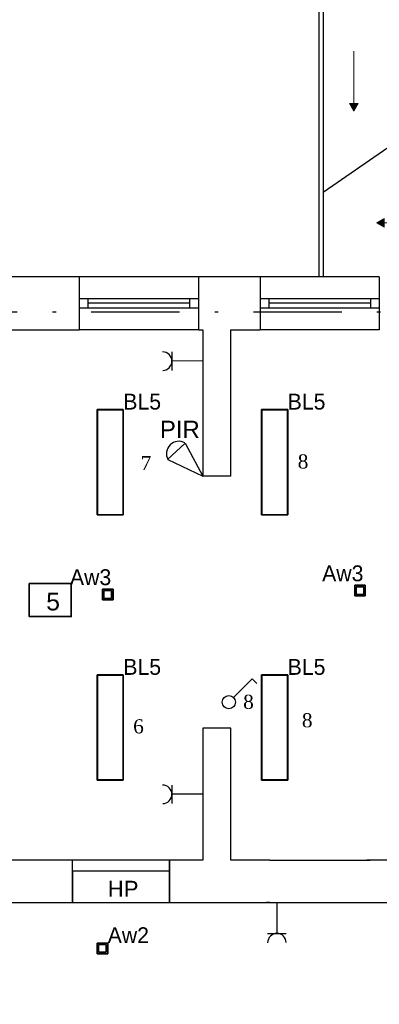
# Model space of a CAD drawing. Header units: millimetres. Extents: x -16803 to -7085, y -9068 to 2537.
# Tile 21 of 33: x -13223 to -12816, y -793 to 324. Entities that reach past the tile are written whole.
import ezdxf

# ---------------------------------------------------------------- set-up
doc = ezdxf.new("R2010")
doc.units = ezdxf.units.MM
doc.header["$MEASUREMENT"] = 0
doc.linetypes.add('Kropki i Kreski', pattern=[920, 500, -200, 20, -200])
for name, color, linetype in [('2D - Ogólne', 7, 'Continuous'), ('DLX_BLD0_FL1_LUM 8', 1, 'Continuous'), ('DLX_BLD0_FL1_LUM 9', 1, 'Continuous'), ('DLX_BLD0_FL1_LUMKEY_IDX', 7, 'Continuous'), ('Elementy modelu - Strefy', 7, 'Continuous'), ('Konstrukcja - Ściany zew', 7, 'Continuous'), ('teletech', 7, 'Continuous')]:
    doc.layers.add(name, color=color, linetype=linetype)
for name, color, linetype, lineweight in [('A_przekrojowe główne', 50, 'Continuous', 50), ('A_sanitarka', 140, 'Continuous', 13), ('A_ściany istniejące', 82, 'Continuous', 50), ('elektryka', 255, 'Continuous', 35), ('elektryka2', 20, 'Continuous', 35), ('opisy', 71, 'Continuous', 13)]:
    doc.layers.add(name, color=color, linetype=linetype, lineweight=lineweight)
doc.layers.add('A_zakres opracowania', color=7, linetype='Continuous', lineweight=70, true_color=0xe00038)
doc.layers.add('DLX_BLD0_FL1_LUM 4', color=7, linetype='Continuous', true_color=0x002aff)
doc.styles.add('ROMANS', font='times.ttf', dxfattribs={"height": 12})
doc.styles.get("Standard").update_dxf_attribs({"font": 'arial.ttf'})
doc.styles.add('STYL_AUTOMATYCZNY_1', font='arial.ttf')
doc.styles.add('TableTextStyle', font='txt')

# ---------------------------------------------------------------- blocks, each defined once
blk = doc.blocks.new('Linia_3_1', base_point=(10047, 8980))
at = {"layer": '2D - Ogólne', "linetype": 'Continuous', "lineweight": 0, "true_color": 0x000000}
blk.add_hatch(color=18, dxfattribs=at).paths.add_polyline_path([(10047, 8980), (10097, 9066), (9997, 9066)])
at = {"layer": '2D - Ogólne', "color": 7, "linetype": 'Continuous', "lineweight": 15}
for p, q in [((10047, 9066), (10047, 9662)), ((9997, 9066), (10097, 9066)), ((10047, 8980), (9997, 9066)), ((10047, 8980), (10097, 9066))]:
    blk.add_line(p, q, dxfattribs=at)
blk = doc.blocks.new('Linia_4_1', base_point=(10303, 7713))
at = {"layer": '2D - Ogólne', "linetype": 'Continuous', "lineweight": 0, "true_color": 0x000000}
blk.add_hatch(color=18, dxfattribs=at).paths.add_polyline_path([(10303, 7713), (10389, 7663), (10389, 7763)])
at = {"layer": '2D - Ogólne', "color": 7, "linetype": 'Continuous', "lineweight": 15}
for p, q in [((10303, 7713), (10389, 7763)), ((10303, 7713), (10389, 7663)), ((10389, 7763), (10389, 7663)), ((10389, 7713), (10979, 7713))]:
    blk.add_line(p, q, dxfattribs=at)

msp = doc.modelspace()

# ---------------------------------------------------------------- linework, layer by layer
at = {"layer": '2D - Ogólne', "color": 7, "linetype": 'Continuous', "lineweight": -3}
for p, q in [((-12884.2, 367.1), (-12884.2, 32.1)), ((-12879.2, 362.1), (-12879.2, 32.1)), ((-12879.2, 128.1), (-12714.2, 242.2))]:
    msp.add_line(p, q, dxfattribs=at)
at = {"layer": 'A_przekrojowe główne', "lineweight": -3}
for p, q in [((-12939.8, -629.9), (-12829.8, -629.9)), ((-13163.6, -641.9), (-13053.6, -641.9))]:
    msp.add_line(p, q, dxfattribs=at)
at = {"layer": 'A_sanitarka', "lineweight": -3}
msp.add_line((-12939.8, -677.9), (-12829.8, -677.9), dxfattribs=at)
at = {"layer": 'A_zakres opracowania', "linetype": 'Kropki i Kreski', "lineweight": -3, "ltscale": 0.2}
msp.add_lwpolyline([(-12692.2, -1447.9), (-11784.2, -1447.9), (-11784.2, 1575.1), (-12776.2, 1575.1), (-12776.2, 916.1), (-12896.2, 916.1), (-12896.2, 816.1), (-12674.2, 816.1), (-12674.2, 707.1), (-13147.2, 707.1), (-13147.2, 487.1), (-12674.2, 487.1), (-12674.2, -7.9), (-14626.2, -7.9), (-14626.2, -1047.9), (-13545.2, -1047.9), (-13545.2, -1265.9), (-13040.2, -1265.9), (-13040.2, -1525.9), (-12692.2, -1525.9)], close=True, dxfattribs=at)
at = {"layer": 'A_ściany istniejące', "lineweight": -3}
for p, q in [((-13163.6, -641.9), (-13163.6, -629.9)), ((-13053.6, -641.9), (-13053.6, -629.9))]:
    msp.add_line(p, q, dxfattribs=at)
at = {"layer": 'DLX_BLD0_FL1_LUM 4', "lineweight": -3}
for points in [[(-13135.4, -238, 0), (-13135.4, -118.5, 0)], [(-13135.4, -118.5, 0), (-13135.4, -118.5, 0)], [(-13135.4, -118.5, 0), (-13135.4, -238, 0)], [(-13135.4, -118.5, 0), (-13105.9, -118.5, 0)], [(-13105.9, -118.5, 0), (-13135.4, -118.5, 0)], [(-13135.4, -118.5, 0), (-13135.4, -118.5, 0)], [(-13135.4, -118.5, 0), (-13135.4, -238, 0)], [(-13105.9, -118.5, 0), (-13135.4, -118.5, 0)], [(-13135.4, -238, 0), (-13135.4, -118.5, 0)], [(-13135.4, -118.5, 0), (-13105.9, -118.5, 0)], [(-13135.1, -237.8, 0), (-13135.1, -118.8, 0)], [(-13135.1, -118.8, 0), (-13106.1, -118.8, 0)], [(-13135.1, -118.8, 0), (-13135.1, -237.8, 0)], [(-13106.1, -118.8, 0), (-13135.1, -118.8, 0)], [(-13135.1, -118.8, 0), (-13135.1, -237.8, 0)], [(-13106.1, -118.8, 0), (-13135.1, -118.8, 0)], [(-13135.1, -237.8, 0), (-13135.1, -118.8, 0)], [(-13135.1, -118.8, 0), (-13106.1, -118.8, 0)], [(-13106.1, -118.8, 0), (-13106.1, -237.8, 0)], [(-13106.1, -237.8, 0), (-13106.1, -118.8, 0)], [(-13106.1, -237.8, 0), (-13106.1, -118.8, 0)], [(-13106.1, -118.8, 0), (-13106.1, -237.8, 0)], [(-13105.9, -118.5, 0), (-13105.9, -238, 0)], [(-13105.9, -238, 0), (-13105.9, -118.5, 0)], [(-13105.9, -118.5, 0), (-13105.9, -118.5, 0)], [(-13105.9, -118.5, 0), (-13105.9, -118.5, 0)], [(-13105.9, -238, 0), (-13105.9, -118.5, 0)], [(-13105.9, -118.5, 0), (-13105.9, -238, 0)], [(-12949, -238, 0), (-12949, -118.5, 0)], [(-12949, -118.5, 0), (-12949, -118.5, 0)], [(-12949, -118.5, 0), (-12949, -238, 0)], [(-12949, -118.5, 0), (-12919.5, -118.5, 0)], [(-12919.5, -118.5, 0), (-12949, -118.5, 0)], [(-12949, -118.5, 0), (-12949, -118.5, 0)], [(-12949, -118.5, 0), (-12949, -238, 0)], [(-12919.5, -118.5, 0), (-12949, -118.5, 0)], [(-12949, -238, 0), (-12949, -118.5, 0)], [(-12949, -118.5, 0), (-12919.5, -118.5, 0)], [(-12948.7, -237.8, 0), (-12948.7, -118.8, 0)], [(-12948.7, -118.8, 0), (-12919.7, -118.8, 0)], [(-12948.7, -118.8, 0), (-12948.7, -237.8, 0)], [(-12919.7, -118.8, 0), (-12948.7, -118.8, 0)], [(-12948.7, -118.8, 0), (-12948.7, -237.8, 0)], [(-12919.7, -118.8, 0), (-12948.7, -118.8, 0)], [(-12948.7, -237.8, 0), (-12948.7, -118.8, 0)], [(-12948.7, -118.8, 0), (-12919.7, -118.8, 0)], [(-12919.7, -118.8, 0), (-12919.7, -237.8, 0)], [(-12919.7, -237.8, 0), (-12919.7, -118.8, 0)], [(-12919.7, -237.8, 0), (-12919.7, -118.8, 0)], [(-12919.7, -118.8, 0), (-12919.7, -237.8, 0)], [(-12919.5, -118.5, 0), (-12919.5, -238, 0)], [(-12919.5, -238, 0), (-12919.5, -118.5, 0)], [(-12919.5, -118.5, 0), (-12919.5, -118.5, 0)], [(-12919.5, -118.5, 0), (-12919.5, -118.5, 0)], [(-12919.5, -238, 0), (-12919.5, -118.5, 0)], [(-12919.5, -118.5, 0), (-12919.5, -238, 0)], [(-13105.9, -238, 0), (-13135.4, -238, 0)], [(-13135.4, -238, 0), (-13135.4, -238, 0)], [(-13135.4, -238, 0), (-13105.9, -238, 0)], [(-13135.4, -238, 0), (-13135.4, -238, 0)], [(-13135.4, -238, 0), (-13105.9, -238, 0)], [(-13105.9, -238, 0), (-13135.4, -238, 0)], [(-13106.1, -237.8, 0), (-13135.1, -237.8, 0)], [(-13135.1, -237.8, 0), (-13106.1, -237.8, 0)], [(-13135.1, -237.8, 0), (-13106.1, -237.8, 0)], [(-13106.1, -237.8, 0), (-13135.1, -237.8, 0)], [(-13105.9, -238, 0), (-13105.9, -238, 0)], [(-13105.9, -238, 0), (-13105.9, -238, 0)], [(-12919.5, -238, 0), (-12949, -238, 0)], [(-12949, -238, 0), (-12949, -238, 0)], [(-12949, -238, 0), (-12919.5, -238, 0)], [(-12949, -238, 0), (-12949, -238, 0)], [(-12949, -238, 0), (-12919.5, -238, 0)], [(-12919.5, -238, 0), (-12949, -238, 0)], [(-12919.7, -237.8, 0), (-12948.7, -237.8, 0)], [(-12948.7, -237.8, 0), (-12919.7, -237.8, 0)], [(-12948.7, -237.8, 0), (-12919.7, -237.8, 0)], [(-12919.7, -237.8, 0), (-12948.7, -237.8, 0)], [(-12919.5, -238, 0), (-12919.5, -238, 0)], [(-12919.5, -238, 0), (-12919.5, -238, 0)], [(-13135.4, -539, 0), (-13135.4, -419.5, 0)], [(-13135.4, -419.5, 0), (-13135.4, -419.5, 0)], [(-13135.4, -419.5, 0), (-13135.4, -539, 0)], [(-13135.4, -419.5, 0), (-13105.9, -419.5, 0)], [(-13105.9, -419.5, 0), (-13135.4, -419.5, 0)], [(-13135.4, -419.5, 0), (-13135.4, -419.5, 0)], [(-13135.4, -419.5, 0), (-13135.4, -539, 0)], [(-13105.9, -419.5, 0), (-13135.4, -419.5, 0)], [(-13135.4, -539, 0), (-13135.4, -419.5, 0)], [(-13135.4, -419.5, 0), (-13105.9, -419.5, 0)], [(-13135.1, -538.8, 0), (-13135.1, -419.8, 0)], [(-13135.1, -419.8, 0), (-13106.1, -419.8, 0)], [(-13135.1, -419.8, 0), (-13135.1, -538.8, 0)], [(-13106.1, -419.8, 0), (-13135.1, -419.8, 0)], [(-13135.1, -419.8, 0), (-13135.1, -538.8, 0)], [(-13106.1, -419.8, 0), (-13135.1, -419.8, 0)], [(-13135.1, -538.8, 0), (-13135.1, -419.8, 0)], [(-13135.1, -419.8, 0), (-13106.1, -419.8, 0)], [(-13106.1, -419.8, 0), (-13106.1, -538.8, 0)], [(-13106.1, -538.8, 0), (-13106.1, -419.8, 0)], [(-13106.1, -538.8, 0), (-13106.1, -419.8, 0)], [(-13106.1, -419.8, 0), (-13106.1, -538.8, 0)], [(-13105.9, -419.5, 0), (-13105.9, -539, 0)], [(-13105.9, -539, 0), (-13105.9, -419.5, 0)], [(-13105.9, -419.5, 0), (-13105.9, -419.5, 0)], [(-13105.9, -419.5, 0), (-13105.9, -419.5, 0)], [(-13105.9, -539, 0), (-13105.9, -419.5, 0)], [(-13105.9, -419.5, 0), (-13105.9, -539, 0)], [(-12949, -539, 0), (-12949, -419.5, 0)], [(-12949, -419.5, 0), (-12949, -419.5, 0)], [(-12949, -419.5, 0), (-12949, -539, 0)], [(-12949, -419.5, 0), (-12919.5, -419.5, 0)], [(-12919.5, -419.5, 0), (-12949, -419.5, 0)], [(-12949, -419.5, 0), (-12949, -419.5, 0)], [(-12949, -419.5, 0), (-12949, -539, 0)], [(-12919.5, -419.5, 0), (-12949, -419.5, 0)], [(-12949, -539, 0), (-12949, -419.5, 0)], [(-12949, -419.5, 0), (-12919.5, -419.5, 0)], [(-12948.7, -538.8, 0), (-12948.7, -419.8, 0)], [(-12948.7, -419.8, 0), (-12919.7, -419.8, 0)], [(-12948.7, -419.8, 0), (-12948.7, -538.8, 0)], [(-12919.7, -419.8, 0), (-12948.7, -419.8, 0)], [(-12948.7, -419.8, 0), (-12948.7, -538.8, 0)], [(-12919.7, -419.8, 0), (-12948.7, -419.8, 0)], [(-12948.7, -538.8, 0), (-12948.7, -419.8, 0)], [(-12948.7, -419.8, 0), (-12919.7, -419.8, 0)], [(-12919.7, -419.8, 0), (-12919.7, -538.8, 0)], [(-12919.7, -538.8, 0), (-12919.7, -419.8, 0)], [(-12919.7, -538.8, 0), (-12919.7, -419.8, 0)], [(-12919.7, -419.8, 0), (-12919.7, -538.8, 0)], [(-12919.5, -419.5, 0), (-12919.5, -539, 0)], [(-12919.5, -539, 0), (-12919.5, -419.5, 0)], [(-12919.5, -419.5, 0), (-12919.5, -419.5, 0)], [(-12919.5, -419.5, 0), (-12919.5, -419.5, 0)], [(-12919.5, -539, 0), (-12919.5, -419.5, 0)], [(-12919.5, -419.5, 0), (-12919.5, -539, 0)], [(-13105.9, -539, 0), (-13135.4, -539, 0)], [(-13135.4, -539, 0), (-13135.4, -539, 0)], [(-13135.4, -539, 0), (-13105.9, -539, 0)], [(-13135.4, -539, 0), (-13135.4, -539, 0)], [(-13135.4, -539, 0), (-13105.9, -539, 0)], [(-13105.9, -539, 0), (-13135.4, -539, 0)], [(-13106.1, -538.8, 0), (-13135.1, -538.8, 0)], [(-13135.1, -538.8, 0), (-13106.1, -538.8, 0)], [(-13135.1, -538.8, 0), (-13106.1, -538.8, 0)], [(-13106.1, -538.8, 0), (-13135.1, -538.8, 0)], [(-13105.9, -539, 0), (-13105.9, -539, 0)], [(-13105.9, -539, 0), (-13105.9, -539, 0)], [(-12919.5, -539, 0), (-12949, -539, 0)], [(-12949, -539, 0), (-12949, -539, 0)], [(-12949, -539, 0), (-12919.5, -539, 0)], [(-12949, -539, 0), (-12949, -539, 0)], [(-12949, -539, 0), (-12919.5, -539, 0)], [(-12919.5, -539, 0), (-12949, -539, 0)], [(-12919.7, -538.8, 0), (-12948.7, -538.8, 0)], [(-12948.7, -538.8, 0), (-12919.7, -538.8, 0)], [(-12948.7, -538.8, 0), (-12919.7, -538.8, 0)], [(-12919.7, -538.8, 0), (-12948.7, -538.8, 0)], [(-12919.5, -539, 0), (-12919.5, -539, 0)], [(-12919.5, -539, 0), (-12919.5, -539, 0)]]:
    msp.add_polyline3d(points, dxfattribs=at)
at = {"layer": 'DLX_BLD0_FL1_LUM 8', "lineweight": -3}
for points in [[(-13135.6, -735.9, 0), (-13135.6, -723.9, 0)], [(-13135.6, -723.9, 0), (-13135.6, -723.9, 0)], [(-13135.6, -723.9, 0), (-13135.6, -735.9, 0)], [(-13135.6, -723.9, 0), (-13123.6, -723.9, 0)], [(-13123.6, -723.9, 0), (-13135.6, -723.9, 0)], [(-13135.6, -723.9, 0), (-13135.6, -723.9, 0)], [(-13135.6, -723.9, 0), (-13135.6, -735.9, 0)], [(-13123.6, -723.9, 0), (-13135.6, -723.9, 0)], [(-13135.6, -735.9, 0), (-13135.6, -723.9, 0)], [(-13135.6, -723.9, 0), (-13123.6, -723.9, 0)], [(-13134, -725.5, 0), (-13134, -734.3, 0)], [(-13125.2, -725.5, 0), (-13134, -725.5, 0)], [(-13134, -734.3, 0), (-13134, -725.5, 0)], [(-13134, -725.5, 0), (-13125.2, -725.5, 0)], [(-13125.2, -734.3, 0), (-13125.2, -725.5, 0)], [(-13125.2, -725.5, 0), (-13125.2, -734.3, 0)], [(-13123.6, -723.9, 0), (-13123.6, -735.9, 0)], [(-13123.6, -735.9, 0), (-13123.6, -723.9, 0)], [(-13123.6, -723.9, 0), (-13123.6, -723.9, 0)], [(-13123.6, -723.9, 0), (-13123.6, -723.9, 0)], [(-13123.6, -735.9, 0), (-13123.6, -723.9, 0)], [(-13123.6, -723.9, 0), (-13123.6, -735.9, 0)], [(-13123.6, -735.9, 0), (-13135.6, -735.9, 0)], [(-13135.6, -735.9, 0), (-13135.6, -735.9, 0)], [(-13135.6, -735.9, 0), (-13123.6, -735.9, 0)], [(-13135.6, -735.9, 0), (-13135.6, -735.9, 0)], [(-13135.6, -735.9, 0), (-13123.6, -735.9, 0)], [(-13123.6, -735.9, 0), (-13135.6, -735.9, 0)], [(-13134, -734.3, 0), (-13125.2, -734.3, 0)], [(-13125.2, -734.3, 0), (-13134, -734.3, 0)], [(-13123.6, -735.9, 0), (-13123.6, -735.9, 0)], [(-13123.6, -735.9, 0), (-13123.6, -735.9, 0)]]:
    msp.add_polyline3d(points, dxfattribs=at)
at = {"layer": 'DLX_BLD0_FL1_LUM 9', "lineweight": -3}
for points in [[(-13129.5, -334.3, 0), (-13129.5, -322.3, 0)], [(-13129.5, -322.3, 0), (-13129.5, -322.3, 0)], [(-13129.5, -322.3, 0), (-13129.5, -334.3, 0)], [(-13129.5, -322.3, 0), (-13117.5, -322.3, 0)], [(-13117.5, -322.3, 0), (-13129.5, -322.3, 0)], [(-13129.5, -322.3, 0), (-13129.5, -322.3, 0)], [(-13129.5, -322.3, 0), (-13129.5, -334.3, 0)], [(-13117.5, -322.3, 0), (-13129.5, -322.3, 0)], [(-13129.5, -334.3, 0), (-13129.5, -322.3, 0)], [(-13129.5, -322.3, 0), (-13117.5, -322.3, 0)], [(-13127.9, -323.9, 0), (-13127.9, -332.7, 0)], [(-13119.1, -323.9, 0), (-13127.9, -323.9, 0)], [(-13127.9, -332.7, 0), (-13127.9, -323.9, 0)], [(-13127.9, -323.9, 0), (-13119.1, -323.9, 0)], [(-13119.1, -332.7, 0), (-13119.1, -323.9, 0)], [(-13119.1, -323.9, 0), (-13119.1, -332.7, 0)], [(-13117.5, -322.3, 0), (-13117.5, -334.3, 0)], [(-13117.5, -334.3, 0), (-13117.5, -322.3, 0)], [(-13117.5, -322.3, 0), (-13117.5, -322.3, 0)], [(-13117.5, -322.3, 0), (-13117.5, -322.3, 0)], [(-13117.5, -334.3, 0), (-13117.5, -322.3, 0)], [(-13117.5, -322.3, 0), (-13117.5, -334.3, 0)], [(-12843.5, -329.9, 0), (-12843.5, -317.9, 0)], [(-12843.5, -317.9, 0), (-12843.5, -317.9, 0)], [(-12843.5, -317.9, 0), (-12843.5, -329.9, 0)], [(-12843.5, -317.9, 0), (-12831.5, -317.9, 0)], [(-12831.5, -317.9, 0), (-12843.5, -317.9, 0)], [(-12843.5, -317.9, 0), (-12843.5, -317.9, 0)], [(-12843.5, -317.9, 0), (-12843.5, -329.9, 0)], [(-12831.5, -317.9, 0), (-12843.5, -317.9, 0)], [(-12843.5, -329.9, 0), (-12843.5, -317.9, 0)], [(-12843.5, -317.9, 0), (-12831.5, -317.9, 0)], [(-12841.9, -319.5, 0), (-12841.9, -328.3, 0)], [(-12833.1, -319.5, 0), (-12841.9, -319.5, 0)], [(-12841.9, -328.3, 0), (-12841.9, -319.5, 0)], [(-12841.9, -319.5, 0), (-12833.1, -319.5, 0)], [(-12833.1, -328.3, 0), (-12833.1, -319.5, 0)], [(-12833.1, -319.5, 0), (-12833.1, -328.3, 0)], [(-12831.5, -317.9, 0), (-12831.5, -329.9, 0)], [(-12831.5, -329.9, 0), (-12831.5, -317.9, 0)], [(-12831.5, -317.9, 0), (-12831.5, -317.9, 0)], [(-12831.5, -317.9, 0), (-12831.5, -317.9, 0)], [(-12831.5, -329.9, 0), (-12831.5, -317.9, 0)], [(-12831.5, -317.9, 0), (-12831.5, -329.9, 0)], [(-13117.5, -334.3, 0), (-13129.5, -334.3, 0)], [(-13129.5, -334.3, 0), (-13129.5, -334.3, 0)], [(-13129.5, -334.3, 0), (-13117.5, -334.3, 0)], [(-13129.5, -334.3, 0), (-13129.5, -334.3, 0)], [(-13129.5, -334.3, 0), (-13117.5, -334.3, 0)], [(-13117.5, -334.3, 0), (-13129.5, -334.3, 0)], [(-13127.9, -332.7, 0), (-13119.1, -332.7, 0)], [(-13119.1, -332.7, 0), (-13127.9, -332.7, 0)], [(-13117.5, -334.3, 0), (-13117.5, -334.3, 0)], [(-13117.5, -334.3, 0), (-13117.5, -334.3, 0)], [(-12831.5, -329.9, 0), (-12843.5, -329.9, 0)], [(-12843.5, -329.9, 0), (-12843.5, -329.9, 0)], [(-12843.5, -329.9, 0), (-12831.5, -329.9, 0)], [(-12843.5, -329.9, 0), (-12843.5, -329.9, 0)], [(-12843.5, -329.9, 0), (-12831.5, -329.9, 0)], [(-12831.5, -329.9, 0), (-12843.5, -329.9, 0)], [(-12841.9, -328.3, 0), (-12833.1, -328.3, 0)], [(-12833.1, -328.3, 0), (-12841.9, -328.3, 0)], [(-12831.5, -329.9, 0), (-12831.5, -329.9, 0)], [(-12831.5, -329.9, 0), (-12831.5, -329.9, 0)]]:
    msp.add_polyline3d(points, dxfattribs=at)
at = {"layer": 'elektryka', "color": 3, "lineweight": -3}
for p, q in [((-13050.9, -53.1), (-13050.8, -74.1)), ((-13015.8, -63.4), (-13050.8, -63.6)), ((-13050.9, -544.5), (-13050.8, -565.5)), ((-13015.8, -554.9), (-13050.8, -555)), ((-12931.8, -677.9), (-12931.7, -712.9)), ((-12942.2, -712.9), (-12921.2, -712.9))]:
    msp.add_line(p, q, dxfattribs=at)
at = {"layer": 'elektryka'}
msp.add_lwpolyline([(-13212.5, -315.8), (-13164.9, -315.8), (-13164.9, -353.4), (-13212.5, -353.4)], close=True, dxfattribs=at)
at = {"layer": 'elektryka', "color": 3, "lineweight": -3}
for centre, start, end in [((-13061.3, -63.6), 270.2275, 90.2275), ((-13061.3, -555.1), 270.2275, 90.2275), ((-12931.7, -723.4), 0.2275, 180.2275)]:
    msp.add_arc(centre, 10.5, start, end, dxfattribs=at)
at = {"layer": 'elektryka2', "lineweight": -3}
for p, q in [((-12981, -445.2), (-12959.8, -424)), ((-12959.8, -424), (-12954.5, -429.3))]:
    msp.add_line(p, q, dxfattribs=at)
msp.add_circle((-12986.3, -450.5), 7.5, dxfattribs=at)
at = {"layer": 'Konstrukcja - Ściany zew', "color": 7, "linetype": 'Continuous', "lineweight": -3}
for p, q in [((-13155.8, 32.1), (-13155.8, 7.1)), ((-13020.8, 32.1), (-13155.8, 32.1)), ((-13155.8, 32.1), (-13155.8, 7.1)), ((-13020.8, 32.1), (-13020.8, 7.1)), ((-13020.8, 32.1), (-13020.8, 7.1)), ((-12950.6, 32.1), (-12950.6, 7.1)), ((-12815.6, 32.1), (-12950.6, 32.1)), ((-12950.6, 32.1), (-12950.6, 7.1)), ((-12815.6, 32.1), (-12815.6, 7.1)), ((-12815.6, 32.1), (-12815.6, 7.1)), ((-13155.8, 7.1), (-13155.8, -2.9)), ((-13145.8, 7.1), (-13155.8, 7.1)), ((-13155.8, 7.1), (-13155.8, -2.9)), ((-13155.8, 7.1), (-13155.8, -2.9)), ((-13145.8, -2.9), (-13145.8, 7.1)), ((-13030.8, 7.1), (-13145.8, 7.1)), ((-13030.8, 2.1), (-13145.8, 2.1)), ((-13020.8, 7.1), (-13030.8, 7.1)), ((-13030.8, 7.1), (-13030.8, -2.9)), ((-13020.8, 7.1), (-13020.8, -2.9)), ((-13020.8, 7.1), (-13020.8, -2.9)), ((-13020.8, 7.1), (-13020.8, -2.9)), ((-12950.6, 7.1), (-12950.6, -2.9)), ((-12940.6, 7.1), (-12950.6, 7.1)), ((-12950.6, 7.1), (-12950.6, -2.9)), ((-12950.6, 7.1), (-12950.6, -2.9)), ((-12940.6, -2.9), (-12940.6, 7.1)), ((-12825.6, 7.1), (-12940.6, 7.1)), ((-12825.6, 2.1), (-12940.6, 2.1)), ((-12815.6, 7.1), (-12825.6, 7.1)), ((-12825.6, 7.1), (-12825.6, -2.9)), ((-12815.6, 7.1), (-12815.6, -2.9)), ((-12815.6, 7.1), (-12815.6, -2.9)), ((-12815.6, 7.1), (-12815.6, -2.9)), ((-13155.8, -2.9), (-13155.8, -27.9)), ((-13155.8, -2.9), (-13145.8, -2.9)), ((-13155.8, -2.9), (-13155.8, -27.9)), ((-13145.8, -2.9), (-13030.8, -2.9)), ((-13030.8, -2.9), (-13020.8, -2.9)), ((-13020.8, -2.9), (-13020.8, -27.9)), ((-13020.8, -2.9), (-13020.8, -27.9)), ((-12950.6, -2.9), (-12950.6, -27.9)), ((-12950.6, -2.9), (-12940.6, -2.9)), ((-12950.6, -2.9), (-12950.6, -27.9)), ((-12940.6, -2.9), (-12825.6, -2.9)), ((-12825.6, -2.9), (-12815.6, -2.9)), ((-12815.6, -2.9), (-12815.6, -27.9)), ((-12815.6, -2.9), (-12815.6, -27.9)), ((-13020.8, -27.9), (-13155.8, -27.9)), ((-12815.6, -27.9), (-12950.6, -27.9)), ((-12983.8, -193.9), (-13015.8, -193.9)), ((-12983.8, -193.9), (-13015.8, -193.9)), ((-12983.8, -479.9), (-13015.8, -479.9)), ((-12983.8, -479.9), (-13015.8, -479.9)), ((-13163.6, -667.9), (-13163.6, -629.9)), ((-13163.6, -667.9), (-13163.6, -629.9)), ((-13163.6, -667.9), (-13163.6, -629.9)), ((-13163.6, -667.9), (-13163.6, -629.9)), ((-13053.6, -667.9), (-13053.6, -629.9)), ((-13053.6, -629.9), (-13053.6, -667.9)), ((-13053.6, -667.9), (-13053.6, -629.9)), ((-13053.6, -667.9), (-13053.6, -629.9)), ((-12939.8, -629.9), (-12943.5, -629.9)), ((-12939.8, -629.9), (-12943.5, -629.9)), ((-12939.8, -629.9), (-12943.5, -629.9)), ((-12829.8, -629.9), (-12826.1, -629.9)), ((-12829.8, -629.9), (-12826.1, -629.9)), ((-12829.8, -629.9), (-12826.1, -629.9)), ((-13163.6, -641.9), (-13163.6, -677.9)), ((-13053.6, -641.9), (-13053.6, -677.9)), ((-13163.6, -677.9), (-13163.6, -667.9)), ((-13163.6, -667.9), (-13163.6, -677.9)), ((-13163.6, -677.9), (-13163.6, -667.9)), ((-13163.6, -677.9), (-13163.6, -667.9)), ((-13053.6, -677.9), (-13053.6, -667.9)), ((-13053.6, -677.9), (-13053.6, -667.9)), ((-13053.6, -677.9), (-13053.6, -667.9)), ((-13053.6, -677.9), (-13053.6, -667.9)), ((-12939.8, -677.9), (-12943.5, -677.9)), ((-12939.8, -677.9), (-12943.5, -677.9)), ((-12939.8, -677.9), (-12943.5, -677.9)), ((-12829.8, -677.9), (-12826.1, -677.9)), ((-12829.8, -677.9), (-12826.1, -677.9)), ((-12829.8, -677.9), (-12826.1, -677.9))]:
    msp.add_line(p, q, dxfattribs=at)
for points in [[(-13155.8, 32.1), (-13236.3, 32.1)], [(-12950.6, 32.1), (-13020.8, 32.1)], [(-13236.3, -27.9), (-13155.8, -27.9)], [(-13020.8, -27.9), (-13015.8, -27.9)], [(-13015.8, -27.9), (-13015.8, -193.9)], [(-12983.8, -27.9), (-12950.6, -27.9)], [(-12983.8, -193.9), (-12983.8, -27.9)], [(-13015.8, -479.9), (-13015.8, -629.9)], [(-12983.8, -629.9), (-12983.8, -479.9)], [(-13015.8, -629.9), (-13263.1, -629.9)], [(-12939.8, -629.9), (-12983.8, -629.9)], [(-12694.2, -629.9), (-12829.8, -629.9)], [(-13263.1, -677.9), (-12939.8, -677.9)], [(-12829.8, -677.9), (-12654.2, -677.9)]]:
    msp.add_lwpolyline(points, dxfattribs=at)
at = {"layer": 'teletech', "lineweight": -3}
for p, q in [((-13055.7, -175.2), (-13035.9, -156.5)), ((-13035.9, -156.5), (-13015.8, -193.9)), ((-13055.3, -175.2), (-13015.8, -193.9))]:
    msp.add_line(p, q, dxfattribs=at)
msp.add_arc((-13042.9, -168.6), 14.1, 60.8454, 207.7862, dxfattribs=at)

# ---------------------------------------------------------------- block references
at = {"layer": '2D - Ogólne', "color": 7, "linetype": 'Continuous', "lineweight": -3, "xscale": 0.1, "yscale": 0.1, "zscale": 0.1}
for name, p in [('Linia_3_1', (-12844.4, 220.1)), ('Linia_4_1', (-12818.8, 93.4))]:
    msp.add_blockref(name, p, dxfattribs=at)

# ---------------------------------------------------------------- texts
at = {"layer": 'A_sanitarka', "lineweight": -3, "insert": (-13123.6, -653.2), "char_height": 18, "attachment_point": 1}
msp.add_mtext_dynamic_manual_height_columns('\\pxql;HP', width=49.434, gutter_width=12.5, heights=[0], dxfattribs=at)
at = {"layer": 'DLX_BLD0_FL1_LUMKEY_IDX', "lineweight": -3, "style": 'TableTextStyle'}
for s, p in [('BL5', (-13105.9, -118.5)), ('BL5', (-12919.5, -118.5)), ('Aw3', (-13166.4, -317.7)), ('Aw3', (-12880.4, -313.3)), ('BL5', (-13105.9, -419.5)), ('BL5', (-12919.5, -419.5)), ('Aw2', (-13123.6, -723.9))]:
    msp.add_text(s, height=18, dxfattribs=at).set_placement(p)
at = {"layer": 'Elementy modelu - Strefy', "color": 7, "linetype": 'Continuous', "lineweight": -3, "insert": (-13193.3, -326.4), "char_height": 20, "attachment_point": 1, "style": 'STYL_AUTOMATYCZNY_1'}
msp.add_mtext('\\A1;\\pxql,t0,0.5;{\\fArial|b0|i0|c238|p0;5 }', dxfattribs=at)
at = {"layer": 'opisy', "color": 0, "lineweight": -3, "style": 'ROMANS'}
for s, p in [('7', (-13086.1, -187.1)), ('8', (-12908.1, -185.4)), ('8', (-12970, -458.1)), ('8', (-12903.4, -479)), ('6', (-13094.7, -485.9))]:
    msp.add_text(s, height=16, dxfattribs=at).set_placement(p)
at = {"layer": 'teletech', "lineweight": -3}
msp.add_text('PIR', height=19.41, dxfattribs=at).set_placement((-13064.4, -150.6))

doc.saveas('drawing.dxf')
